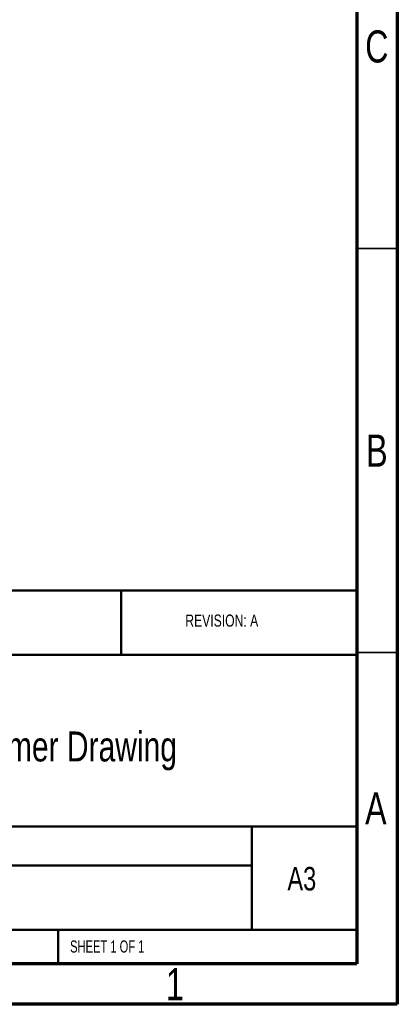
# Model space of a CAD drawing. Header units: millimetres. Extents: x 15 to 415, y 5 to 292.
# Tile 29 of 57: x 368 to 415, y 5 to 127. Entities that reach past the tile are written whole.
import ezdxf

# ---------------------------------------------------------------- set-up
doc = ezdxf.new("R2010")
doc.units = ezdxf.units.MM
doc.styles.add('SLDTEXTSTYLE0', font='TXT', dxfattribs={"width": 0.75})
doc.styles.add('SLDTEXTSTYLE2', font='TXT', dxfattribs={"width": 0.6875})

msp = doc.modelspace()

# ---------------------------------------------------------------- linework, layer by layer
at = {"color": 7, "linetype": 'Continuous', "lineweight": 70}
for p, q in [((415, 292), (415, 5)), ((410, 287), (410, 10)), ((410, 10), (20, 10)), ((415, 5), (15, 5))]:
    msp.add_line(p, q, dxfattribs=at)
at = {"color": 7, "linetype": 'Continuous', "lineweight": 35}
for p, q in [((410, 98.5), (415, 98.5)), ((410, 48.5), (415, 48.5))]:
    msp.add_line(p, q, dxfattribs=at)
at = {"color": 7, "linetype": 'Continuous', "lineweight": 50}
for p, q in [((230, 56.199398), (410, 56.199398)), ((380.8, 48.25), (380.8, 56.199398)), ((410, 48.25), (230, 48.25)), ((284.6, 27), (410, 27)), ((397, 14.25), (397, 27)), ((397, 22.182065), (328.8, 22.182065)), ((410, 14.198294), (328.8, 14.198294)), ((373, 10), (373, 14.25))]:
    msp.add_line(p, q, dxfattribs=at)

# ---------------------------------------------------------------- texts
at = {"color": 7, "linetype": 'Continuous', "lineweight": 0}
for s, insert, char_height, attachment_point, style in [('C', (412.458659, 125.475836), 3.96875, 2, 'SLDTEXTSTYLE0'), ('B', (412.470602, 75.475836), 3.96875, 2, 'SLDTEXTSTYLE0'), ('REVISION: A', (388.744367, 53.217477), 1.5, 1, 'SLDTEXTSTYLE0'), ('M-HPRING-DO Customer Drawing', (330.324631, 38.748681), 3.70416667, 1, 'SLDTEXTSTYLE0'), ('A', (412.339688, 31.225836), 3.96875, 2, 'SLDTEXTSTYLE0'), ('A3', (401.388728, 21.995528), 2.9104167, 1, 'SLDTEXTSTYLE0'), ('SHEET 1 OF 1', (374.478294, 12.900087), 1.5, 1, 'SLDTEXTSTYLE2'), ('1', (387.460037, 9.475836), 3.96875, 2, 'SLDTEXTSTYLE0')]:
    msp.add_mtext(s, dxfattribs=dict(at, insert=insert, char_height=char_height, attachment_point=attachment_point, style=style))

doc.saveas('drawing.dxf')
